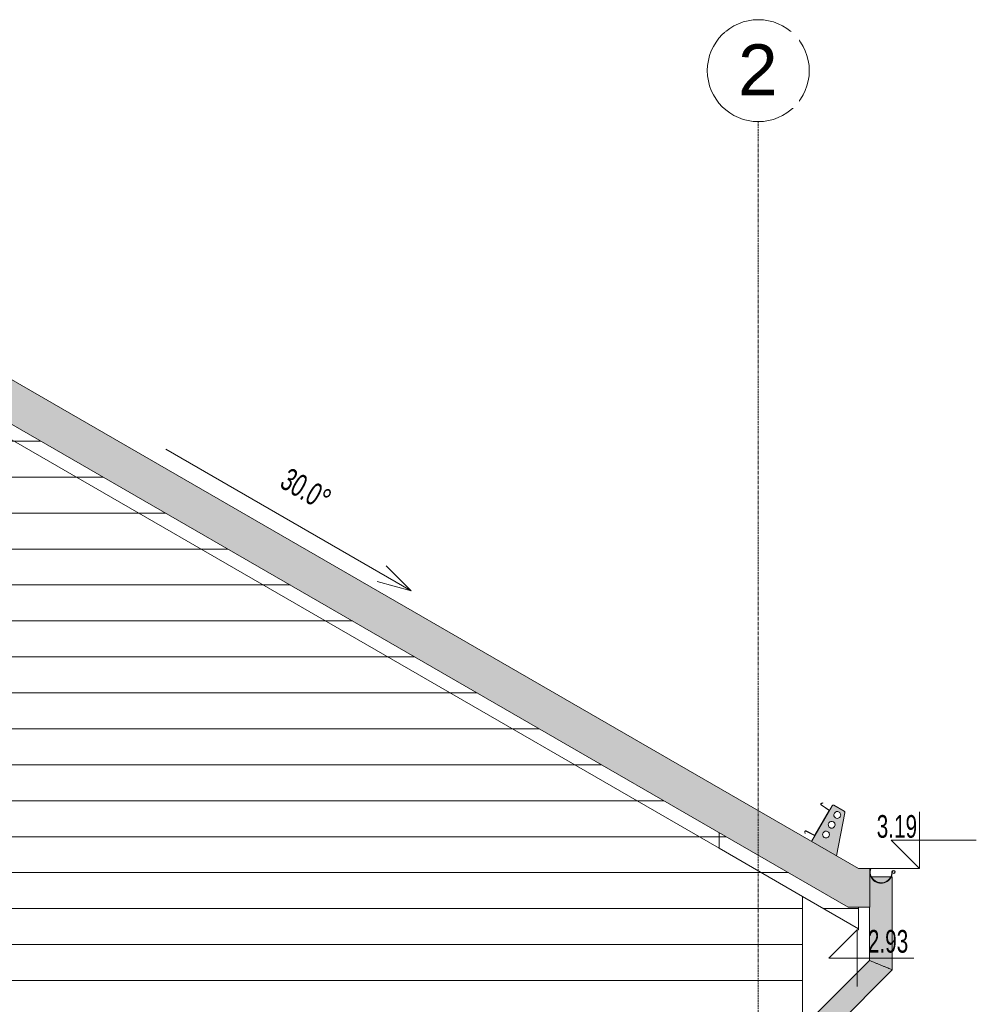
# Model space of a CAD drawing. Header units: centimetres. Extents: x 63272 to 70946, y -123 to 53714.
# Tile 12 of 50: x 65369 to 65791, y 259 to 694. Entities that reach past the tile are written whole.
import ezdxf

# ---------------------------------------------------------------- set-up
doc = ezdxf.new("R2010")
doc.units = ezdxf.units.CM
doc.linetypes.add('Linia siatki', pattern=[2.2225, 1.27, -0.3175, 0.3175, -0.3175])
for name, color, linetype, lineweight in [('A-DETL-THIN', 7, 'Continuous', 5), ('A-GENM', 7, 'Continuous', 5), ('A-ROOF', 7, 'Continuous', 5), ('A-ROOF-OTLN', 7, 'Continuous', 5), ('A-ROOF-PATT', 7, 'Continuous', 5), ('A-WALL', 7, 'Continuous', 5), ('A-WALL-PATT', 7, 'Continuous', 5), ('G-ANNO-DIMS', 7, 'Continuous', 5), ('P-PIPE', 7, 'Continuous', 5), ('S-GRID', 7, 'Continuous', 5), ('S-GRID-IDEN', 7, 'Continuous', 5)]:
    doc.layers.add(name, color=color, linetype=linetype, lineweight=lineweight)
doc.styles.add('Arial', font='arial.ttf', dxfattribs={"height": 22.5})
doc.styles.add('Arial Narrow', font='ARIALN.TTF', dxfattribs={"width": 0.8, "height": 10})
pattern_1 = [(0, (65110.82, 0), (0, 15.875), [])]

# ---------------------------------------------------------------- blocks, each defined once
blk = doc.blocks.new('Construction_Roof-Accessories_Lindab_KOTEGL - Construction_Roof-Accessories_Lindab_KOTEGL-9237828-Elewacja w osi B - Wschodnia')
at = {"layer": 'A-GENM', "color": 250, "true_color": 0x2a2a2a}
for centre, radius, start, end in [((66345.56, 346.8), 0.5, 75.0041, 120.0016), ((66345.56, 346.8), 0.5, 75.0041, 120.0016), ((66350.04, 343.99), 0.701, 31.603, 60.0049), ((66350.04, 343.99), 0.701, 31.603, 60.0049)]:
    blk.add_arc(centre, radius, start, end, dxfattribs=at)
blk = doc.blocks.new('Construction_Roof-Accessories_Lindab_SNO_KOTEGL - Construction_Roof-Accessories_Lindab_SNO-9284629-Elewacja w osi B - Wschodnia')
at = {"layer": 'A-GENM'}
for p, q in [((66340.34, 348.14), (66340.98, 348.35)), ((66341.02, 348.24), (66340.37, 348.03)), ((66340.98, 348.35), (66341.02, 348.24)), ((66337.52, 334.12), (66343.73, 344.87)), ((66343.69, 345.03), (66340.22, 347.4)), ((66340.29, 347.5), (66343.75, 345.13)), ((66333.14, 334.76), (66332.99, 335.43)), ((66333.11, 335.45), (66333.26, 334.79)), ((66333.26, 334.79), (66333.14, 334.76)), ((66337.31, 333.97), (66333.53, 335.79)), ((66333.58, 335.9), (66337.37, 334.08))]:
    blk.add_line(p, q, dxfattribs=at)
for centre, radius, start, end in [((66340.46, 347.74), 0.42, 107.6381, 235.0988), ((66340.46, 347.74), 0.3, 107.6381, 235), ((66343.63, 344.93), 0.115, 330, 55.6378), ((66343.61, 344.93), 0.248, 330, 55.6378), ((66333.4, 335.52), 0.42, 64.9012, 192.3619), ((66333.4, 335.52), 0.3, 65, 192.3619), ((66337.41, 334.2), 0.248, 244.3622, 330), ((66337.42, 334.18), 0.115, 244.3622, 330)]:
    blk.add_arc(centre, radius, start, end, dxfattribs=at)
blk = doc.blocks.new('ARu Rura spustowa okrągła ___FK_04_0 - Na ziemię _φ10_-9233713-Elewacja w osi B - Wschodnia')
at = {"layer": 'P-PIPE', "true_color": 0x383e42}
h = blk.add_hatch(color=250, dxfattribs=at)
h.paths.add_polyline_path([(66371.61, 274.6), (66371.56, 315.67), (66371.19, 315.67), (66371.11, 315.47), (66370.25, 314.33), (66369.35, 313.6), (66368.29, 313.1), (66367.13, 312.85), (66365.95, 312.89), (66364.77, 313.22), (66363.7, 313.83), (66362.72, 314.84), (66362.17, 315.67), (66361.71, 315.67), (66361.71, 302.33), (66361.61, 302.33), (66361.61, 278.75), (66371.44, 274.68)])
h.paths.add_polyline_path([(66367.13, 313.04), (66368.38, 313.33), (66369.47, 313.92), (66370.25, 314.59), (66370.99, 315.67), (66362.44, 315.67), (66363.1, 314.69), (66363.79, 314.01), (66364.81, 313.41), (66365.95, 313.08), (66366.61, 313.06)])
for points in [[(66343.06, 246.06), (66371.61, 274.6), (66361.61, 278.75), (66333.06, 250.2), (66342.89, 246.13)], [(66333.06, 12.28), (66343.06, 19.64), (66343.06, 246.06), (66333.06, 250.2), (66333.06, 181.29), (66333.06, 12.41)], [(66352.57, 6.19), (66355.5, 15.75), (66343.06, 19.64), (66333.06, 12.28), (66352.05, 6.35)]]:
    blk.add_hatch(color=250, dxfattribs=at).paths.add_polyline_path(points)
at = {"layer": 'P-PIPE'}
for p, q in [((66362.19, 315.67), (66361.67, 315.67)), ((66370.94, 315.67), (66362.42, 315.67)), ((66371.61, 315.67), (66371.23, 315.67)), ((66371.61, 274.6), (66371.61, 315.67)), ((66361.61, 302.33), (66361.61, 278.75)), ((66361.61, 278.75), (66333.06, 250.2)), ((66343.06, 246.06), (66371.61, 274.6)), ((66333.06, 250.2), (66333.06, 12.28)), ((66343.06, 19.64), (66343.06, 246.06)), ((66355.55, 15.73), (66343.06, 19.64)), ((66352.57, 6.19), (66355.55, 15.73)), ((66333.06, 12.28), (66352.57, 6.19))]:
    blk.add_line(p, q, dxfattribs=at)
for points, knots in [([(66361.61, 278.75), (66361.61, 278.75), (66361.72, 278.7), (66362.23, 278.49), (66363.03, 278.16), (66363.9, 277.8), (66364.69, 277.47), (66365.31, 277.21), (66365.95, 276.95), (66366.61, 276.68), (66367.26, 276.4), (66367.91, 276.14), (66368.53, 275.88), (66369.31, 275.56), (66370.18, 275.19), (66370.99, 274.86), (66371.49, 274.65), (66371.61, 274.61), (66371.61, 274.6)], [0, 0, 0, 0, 0.083333, 0.166667, 0.25, 0.333333, 0.375, 0.416667, 0.458333, 0.5, 0.541667, 0.583333, 0.625, 0.666667, 0.75, 0.833333, 0.916667, 1, 1, 1, 1]), ([(66333.06, 250.2), (66333.06, 250.2), (66333.18, 250.15), (66333.68, 249.94), (66334.49, 249.61), (66335.36, 249.25), (66336.14, 248.93), (66336.76, 248.67), (66337.41, 248.4), (66338.06, 248.13), (66338.72, 247.86), (66339.36, 247.59), (66339.98, 247.34), (66340.77, 247.01), (66341.64, 246.65), (66342.44, 246.32), (66342.95, 246.11), (66343.06, 246.06), (66343.06, 246.06)], [0, 0, 0, 0, 0.083333, 0.166667, 0.25, 0.333333, 0.375, 0.416667, 0.458333, 0.5, 0.541667, 0.583333, 0.625, 0.666667, 0.75, 0.833333, 0.916667, 1, 1, 1, 1]), ([(66333.06, 12.28), (66333.06, 12.29), (66333.18, 12.37), (66333.6, 12.68), (66334.08, 13.04), (66334.52, 13.35), (66335.01, 13.72), (66335.56, 14.12), (66336.14, 14.55), (66336.76, 15.01), (66337.41, 15.48), (66337.95, 15.88), (66338.39, 16.2), (66338.82, 16.52), (66339.25, 16.84), (66339.67, 17.14), (66340.08, 17.44), (66340.57, 17.8), (66341.11, 18.2), (66341.61, 18.57), (66342.04, 18.88), (66342.53, 19.24), (66342.95, 19.55), (66343.06, 19.63), (66343.06, 19.64)], [0, 0, 0, 0, 0.083333, 0.166667, 0.208333, 0.25, 0.291667, 0.333333, 0.375, 0.416667, 0.458333, 0.5, 0.520833, 0.541667, 0.583333, 0.604167, 0.625, 0.666667, 0.708333, 0.75, 0.791667, 0.833333, 0.916667, 1, 1, 1, 1])]:
    blk.add_open_spline(points, degree=3, knots=knots, dxfattribs=at)
blk = doc.blocks.new('Construction_Roof-Accessories_Lindab_KOTEGL - Construction_Roof-Accessories_Lindab_KOTEGL-V3-Elewacja w osi B - Wschodnia')
at = {"layer": 'A-GENM', "true_color": 0x383e42}
h = blk.add_hatch(color=250, dxfattribs=at)
h.paths.add_polyline_path([(66347.04, 324.91), (66350.72, 344.09), (66350.63, 344.35), (66350.39, 344.59), (66345.69, 347.29), (66345.31, 347.24), (66345.12, 347.05), (66336.01, 331.28), (66343.92, 326.71)])
h.paths.add_polyline_path([(66342.33, 332.82), (66341.95, 332.88), (66341.59, 333.04), (66341.29, 333.29), (66341.06, 333.61), (66340.92, 333.98), (66340.89, 334.37), (66340.95, 334.75), (66341.24, 335.27), (66341.36, 335.41), (66341.68, 335.64), (66342.05, 335.78), (66342.61, 335.79), (66342.82, 335.75), (66343.18, 335.59), (66343.53, 335.27), (66343.71, 335.02), (66343.85, 334.65), (66343.88, 334.26), (66343.82, 333.88), (66343.53, 333.36), (66343.41, 333.22), (66343.09, 332.99), (66342.61, 332.84)])
h.paths.add_polyline_path([(66344.84, 337.15), (66344.45, 337.21), (66344.09, 337.37), (66343.71, 337.73), (66343.5, 338.12), (66343.43, 338.31), (66343.39, 338.7), (66343.45, 339.08), (66343.61, 339.44), (66343.96, 339.81), (66344.36, 340.04), (66344.55, 340.11), (66344.94, 340.14), (66345.32, 340.08), (66345.68, 339.92), (66345.98, 339.67), (66346.27, 339.2), (66346.35, 338.98), (66346.39, 338.59), (66346.28, 338.12), (66346.16, 337.85), (66345.91, 337.55), (66345.59, 337.32), (66345.23, 337.18), (66344.86, 337.15)])
h.paths.add_polyline_path([(66347.33, 341.48), (66346.95, 341.54), (66346.59, 341.7), (66346.21, 342.06), (66346.06, 342.27), (66345.92, 342.64), (66345.88, 343.03), (66345.95, 343.41), (66346.15, 343.82), (66346.36, 344.07), (66346.78, 344.34), (66347.12, 344.44), (66347.43, 344.47), (66347.82, 344.41), (66348.18, 344.25), (66348.61, 343.82), (66348.71, 343.68), (66348.84, 343.31), (66348.88, 342.92), (66348.82, 342.54), (66348.66, 342.18), (66348.41, 341.88), (66348.09, 341.65), (66347.72, 341.51)])
at = {"layer": 'A-GENM', "color": 250, "true_color": 0x2a2a2a}
for p, q in [((66345.12, 347.05), (66336.01, 331.28)), ((66350.39, 344.59), (66345.81, 347.24)), ((66347.04, 324.91), (66350.72, 343.85))]:
    blk.add_line(p, q, dxfattribs=at)
for centre, radius, start, end in [((66345.56, 346.8), 0.5, 60.0049, 150), ((66345.56, 346.8), 0.5, 75.0041, 120.0016), ((66347.38, 342.98), 1.5, 58.04, 238.04), ((66347.38, 342.98), 1.5, 238.04, 58.04), ((66350.04, 343.99), 0.701, 31.603, 60.0049), ((66350.04, 343.99), 0.701, 349, 60.0049), ((66344.89, 338.65), 1.5, 58.04, 238.04), ((66344.89, 338.65), 1.5, 238.04, 58.04), ((66342.39, 334.32), 1.5, 58.04, 238.04), ((66342.39, 334.32), 1.5, 238.04, 58.04)]:
    blk.add_arc(centre, radius, start, end, dxfattribs=at)
blk = doc.blocks.new('Construction_Roof-Accessories_Lindab_SNO_KOTEGL - Construction_Roof-Accessories_Lindab_SNO-V4-Elewacja w osi B - Wschodnia')
at = {"layer": 'A-GENM'}
for p, q in [((66340.34, 348.14), (66340.98, 348.35)), ((66341.02, 348.24), (66340.37, 348.03)), ((66340.98, 348.35), (66341.02, 348.24)), ((66337.52, 334.12), (66343.73, 344.87)), ((66343.82, 344.8), (66337.63, 334.07)), ((66343.69, 345.03), (66340.22, 347.4)), ((66340.29, 347.5), (66343.75, 345.13)), ((66333.14, 334.76), (66332.99, 335.43)), ((66333.11, 335.45), (66333.26, 334.79)), ((66333.26, 334.79), (66333.14, 334.76)), ((66337.31, 333.97), (66333.53, 335.79)), ((66333.58, 335.9), (66337.37, 334.08))]:
    blk.add_line(p, q, dxfattribs=at)
for centre, radius, start, end in [((66340.46, 347.74), 0.42, 107.6381, 235.0988), ((66340.46, 347.74), 0.3, 107.6381, 235), ((66343.63, 344.93), 0.115, 330, 55.6378), ((66343.61, 344.93), 0.248, 330, 55.6378), ((66333.4, 335.52), 0.42, 64.9012, 192.3619), ((66333.4, 335.52), 0.3, 65, 192.3619), ((66337.41, 334.2), 0.248, 244.3622, 330), ((66337.42, 334.18), 0.115, 244.3622, 330)]:
    blk.add_arc(centre, radius, start, end, dxfattribs=at)
blk = doc.blocks.new('Siatka - M_Symbol siatki - okrąg mniejszy-7853319-Elewacja w osi B - Wschodnia')
at = {"layer": 'S-GRID-IDEN'}
blk.add_circle((65527.61, -71.24), 22.5, dxfattribs=at)
blk = doc.blocks.new('Rzędne punktów - Znacznik rzędnej-817464-Elewacja w osi B - Wschodnia')
at = {"layer": 'G-ANNO-DIMS'}
for p, q in [((66368.92, 0), (66368.92, 25)), ((66356.42, 12.5), (66368.92, 0)), ((66356.42, 12.5), (66393.92, 12.5))]:
    blk.add_line(p, q, dxfattribs=at)

msp = doc.modelspace()

# ---------------------------------------------------------------- hatches: boundary and pattern name
at = {"layer": 'A-ROOF-OTLN', "true_color": 0x383e42}
msp.add_hatch(color=250, dxfattribs=at).paths.add_polyline_path([(65749.7, 312.85), (65750.9, 313.12), (65752, 313.66), (65752.93, 314.46), (65753.72, 315.67), (65754.08, 316.61), (65754.3, 318.08), (65754.49, 318.26), (65754.74, 318.33), (65754.99, 318.26), (65755.17, 318.08), (65755.24, 317.83), (65755.17, 317.58), (65754.99, 317.4), (65754.74, 317.33), (65754.74, 317.13), (65755.08, 317.23), (65755.34, 317.48), (65755.43, 317.83), (65755.34, 318.18), (65755.08, 318.43), (65754.74, 318.52), (65754.39, 318.43), (65754.13, 318.16), (65754.04, 317.83), (65753.89, 316.65), (65753.46, 315.55), (65752.64, 314.47), (65751.88, 313.82), (65750.82, 313.29), (65749.66, 313.04), (65748.48, 313.08), (65747.34, 313.41), (65746.32, 314.01), (65745.47, 314.84), (65744.81, 316.02), (65744.5, 317.1), (65744.47, 318.29), (65744.67, 319.33), (65744.47, 319.33), (65744.24, 318.12), (65744.34, 316.86), (65744.81, 315.56), (65745.35, 314.69), (65746.32, 313.78), (65747.34, 313.21), (65748.48, 312.89), (65749.66, 312.85)])
at = {"layer": 'A-ROOF-PATT', "true_color": 0xc7ae96}
for points in [[(65734.68, 302.33), (65739.24, 319.33), (65302.59, 571.43), (65302.59, 551.8), (65711.58, 315.67)], [(65744.24, 302.33), (65744.24, 319.33), (65739.24, 319.33), (65734.68, 302.33), (65739.24, 302.33)]]:
    msp.add_hatch(color=253, dxfattribs=at).paths.add_polyline_path(points)
at = {"layer": 'A-ROOF-PATT'}
h = msp.add_hatch(dxfattribs=at)
h.set_pattern_fill('FP_3', color=256, style=0, pattern_type=2)
h.set_pattern_definition(pattern_1)
h.paths.add_polyline_path([(65739.24, 292.77), (65739.24, 302.33), (65734.68, 302.33), (65674.72, 336.95), (65667.79, 334.02), (65734.77, 295.35)])
h.paths.add_polyline_path([(64865.94, 292.77), (64937.39, 334.02), (64930.46, 336.95), (64870.5, 302.33), (64865.94, 302.33), (64865.94, 295.35)])
h.paths.add_polyline_path([(65307.24, 542.19), (65304.02, 550.97), (65302.59, 551.8), (65301.16, 550.97), (65297.94, 542.19), (65302.59, 544.87)])
at = {"layer": 'A-WALL-PATT'}
h = msp.add_hatch(dxfattribs=at)
h.set_pattern_fill('FP_3', color=256, style=0, pattern_type=2)
h.set_pattern_definition(pattern_1)
h.paths.add_polyline_path([(65309.39, 25), (65677.79, 25), (65677.79, 328.25), (65667.79, 334.02), (65674.72, 336.95), (65304.02, 550.97), (65307.24, 542.19), (65302.59, 544.87), (65297.94, 542.19), (65301.16, 550.97), (64930.46, 336.95), (64937.39, 334.02), (64927.39, 328.25), (64927.39, 25), (65304.87, 25)])
h.paths.add_polyline_path([(65560.59, 101.14), (65422.59, 101.19), (65422.59, 105), (65421.59, 105), (65421.59, 230), (65561.59, 230), (65561.59, 105), (65560.59, 105), (65560.59, 101.14)])
h.paths.add_polyline_path([(65178.33, 101.14), (65044.59, 101.19), (65044.59, 105), (65043.59, 105), (65043.59, 230), (65183.59, 230), (65183.59, 105), (65182.59, 105), (65182.59, 101.14)])
h = msp.add_hatch(dxfattribs=at)
h.set_pattern_fill('FP_3', color=256, style=0, pattern_type=2)
h.set_pattern_definition(pattern_1)
h.paths.add_polyline_path([(65677.79, 25), (65714.59, 25), (65714.59, 307), (65677.79, 328.25), (65677.79, 44.43)])

# ---------------------------------------------------------------- linework, layer by layer
at = {"layer": 'A-DETL-THIN'}
msp.add_line((65677.79, 328.25), (65714.59, 307), dxfattribs=at)
at = {"layer": 'A-ROOF'}
for p, q in [((65302.59, 544.87), (65677.79, 328.25)), ((65714.59, 307), (65739.24, 292.77)), ((65739.24, 292.77), (65739.24, 302.33))]:
    msp.add_line(p, q, dxfattribs=at)
at = {"layer": 'A-ROOF-OTLN'}
for p, q in [((65739.24, 319.33), (65302.59, 571.43)), ((65734.68, 302.33), (65302.59, 551.8)), ((65744.24, 319.33), (65739.24, 319.33)), ((65744.24, 302.33), (65744.24, 319.33)), ((65744.67, 319.33), (65744.47, 319.33)), ((65754.74, 317.33), (65754.74, 317.13)), ((65744.24, 302.33), (65734.68, 302.33))]:
    msp.add_line(p, q, dxfattribs=at)
for centre, radius, start, end in [((65749.24, 317.83), 5, 162.5424, 360), ((65749.24, 317.83), 4.8, 161.8096, 0), ((65754.74, 317.83), 0.695, 270, 180), ((65754.74, 317.83), 0.5, 270, 180)]:
    msp.add_arc(centre, radius, start, end, dxfattribs=at)
at = {"layer": 'A-WALL'}
for p, q in [((65677.79, 328.25), (65677.79, 335.17)), ((65714.59, 307), (65714.59, 25))]:
    msp.add_line(p, q, dxfattribs=at)
at = {"layer": 'G-ANNO-DIMS'}
for p, q in [((65541.78, 441.99), (65530.8, 452.97)), ((65541.78, 441.99), (65526.78, 446.01)), ((65742.42, 319.33), (65766.25, 319.33)), ((65739.24, 292.26), (65738.71, 292.26)), ((65739.24, 292.77), (65739.24, 292.26))]:
    msp.add_line(p, q, dxfattribs=at)
at = {"layer": 'S-GRID', "color": 9, "linetype": 'Linia siatki', "true_color": 0xc0c0c0}
msp.add_line((65695.04, -48.74), (65695.04, 649.07), dxfattribs=at)

# ---------------------------------------------------------------- block references
at = {"layer": 'A-GENM'}
for name in ['Construction_Roof-Accessories_Lindab_SNO_KOTEGL - Construction_Roof-Accessories_Lindab_SNO-9284629-Elewacja w osi B - Wschodnia', 'Construction_Roof-Accessories_Lindab_SNO_KOTEGL - Construction_Roof-Accessories_Lindab_SNO-9284629-Elewacja w osi B - Wschodnia', 'Construction_Roof-Accessories_Lindab_SNO_KOTEGL - Construction_Roof-Accessories_Lindab_SNO-9284629-Elewacja w osi B - Wschodnia', 'Construction_Roof-Accessories_Lindab_SNO_KOTEGL - Construction_Roof-Accessories_Lindab_SNO-9284629-Elewacja w osi B - Wschodnia', 'Construction_Roof-Accessories_Lindab_SNO_KOTEGL - Construction_Roof-Accessories_Lindab_SNO-V4-Elewacja w osi B - Wschodnia']:
    msp.add_blockref(name, (-617.47, 0), dxfattribs=at)
at = {"layer": 'A-GENM', "color": 250, "true_color": 0x2a2a2a}
for name in ['Construction_Roof-Accessories_Lindab_KOTEGL - Construction_Roof-Accessories_Lindab_KOTEGL-V3-Elewacja w osi B - Wschodnia', 'Construction_Roof-Accessories_Lindab_KOTEGL - Construction_Roof-Accessories_Lindab_KOTEGL-9237828-Elewacja w osi B - Wschodnia', 'Construction_Roof-Accessories_Lindab_KOTEGL - Construction_Roof-Accessories_Lindab_KOTEGL-9237828-Elewacja w osi B - Wschodnia', 'Construction_Roof-Accessories_Lindab_KOTEGL - Construction_Roof-Accessories_Lindab_KOTEGL-9237828-Elewacja w osi B - Wschodnia', 'Construction_Roof-Accessories_Lindab_KOTEGL - Construction_Roof-Accessories_Lindab_KOTEGL-9237828-Elewacja w osi B - Wschodnia', 'Construction_Roof-Accessories_Lindab_KOTEGL - Construction_Roof-Accessories_Lindab_KOTEGL-9237828-Elewacja w osi B - Wschodnia', 'Construction_Roof-Accessories_Lindab_KOTEGL - Construction_Roof-Accessories_Lindab_KOTEGL-9237828-Elewacja w osi B - Wschodnia', 'Construction_Roof-Accessories_Lindab_KOTEGL - Construction_Roof-Accessories_Lindab_KOTEGL-9237828-Elewacja w osi B - Wschodnia', 'Construction_Roof-Accessories_Lindab_KOTEGL - Construction_Roof-Accessories_Lindab_KOTEGL-9237828-Elewacja w osi B - Wschodnia']:
    msp.add_blockref(name, (-617.47, 0), dxfattribs=at)
at = {"layer": 'G-ANNO-DIMS'}
msp.add_blockref('Rzędne punktów - Znacznik rzędnej-817464-Elewacja w osi B - Wschodnia', (-602.67, 319.33), dxfattribs=at)
at = {"layer": 'G-ANNO-DIMS', "extrusion": (0, 0, -1), "rotation": 180}
msp.add_blockref('Rzędne punktów - Znacznik rzędnej-817464-Elewacja w osi B - Wschodnia', (630.21, 292.26), dxfattribs=at)
at = {"layer": 'P-PIPE'}
msp.add_blockref('ARu Rura spustowa okrągła ___FK_04_0 - Na ziemię _φ10_-9233713-Elewacja w osi B - Wschodnia', (-617.47, 0), dxfattribs=at)
at = {"layer": 'S-GRID-IDEN'}
msp.add_blockref('Siatka - M_Symbol siatki - okrąg mniejszy-7853319-Elewacja w osi B - Wschodnia', (167.43, 742.81), dxfattribs=at)

# ---------------------------------------------------------------- texts
at = {"layer": 'G-ANNO-DIMS', "char_height": 10, "width": 21.4907, "attachment_point": 1, "line_spacing_factor": 0.974696, "style": 'Arial Narrow'}
for s, insert in [('3.19', (65747.29, 342.92)), ('2.93', (65743.38, 292.2))]:
    msp.add_mtext(s, dxfattribs=dict(at, insert=insert))

# ---------------------------------------------------------------- next in the draw order: texts
at = {"layer": 'G-ANNO-DIMS', "insert": (65488.29, 496.65), "char_height": 10, "width": 26.7713, "attachment_point": 1, "rotation": 330, "line_spacing_factor": 0.974696, "style": 'Arial Narrow', "bg_fill": 3, "box_fill_scale": 1.25, "bg_fill_color": 256, "bg_fill_true_color": 13158600, "bg_fill_transparency": 0}
msp.add_mtext('30.0°', dxfattribs=at)
at = {"layer": 'S-GRID-IDEN', "insert": (65686.11, 683.2), "char_height": 22.5, "width": 21.2447, "attachment_point": 1, "style": 'Arial', "bg_fill": 3, "box_fill_scale": 1.25, "bg_fill_color": 256, "bg_fill_true_color": 13158600, "bg_fill_transparency": 0}
msp.add_mtext('\\fArial|b0|i0|c238|p34|;2', dxfattribs=at)

# ---------------------------------------------------------------- next in the draw order: linework, layer by layer
at = {"layer": 'G-ANNO-DIMS'}
msp.add_line((65433.53, 504.49), (65541.78, 441.99), dxfattribs=at)

doc.saveas('drawing.dxf')
